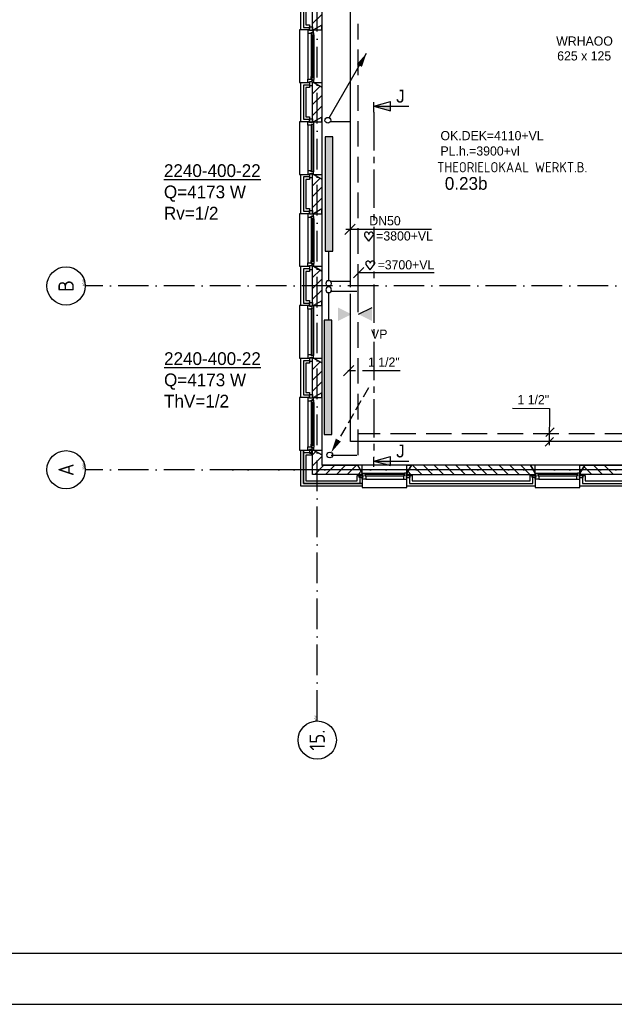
# Model space of a CAD drawing. Extents: x -866131 to -691536, y 173952 to 258052.
# Tile 7 of 160: x -839332 to -827682, y 173952 to 193236. Entities that reach past the tile are written whole.
import ezdxf
from ezdxf.enums import TextEntityAlignment as Align

# ---------------------------------------------------------------- set-up
doc = ezdxf.new("R2010")
doc.units = 0
doc.header["$LTSCALE"] = 100
for name, pattern in [('2322107', [2000, 1000, 1000]), ('2322108', [7, 5, -2]), ('CENTER2', [11.25, 7.5, -1.25, 1.25, -1.25]), ('CENTER4', [5, 3.125, -0.625, 0.625, -0.625]), ('DASHDOT', [9, 6, -1.5, 0, -1.5])]:
    doc.linetypes.add(name, pattern=pattern)
doc.layers.get('0').update_dxf_attribs({"linetype": 'CONTINUOUS'})
for name, color, linetype in [('00KAD025', 2, 'CONTINUOUS'), ('00KAD070', 5, 'CONTINUOUS'), ('AL$7----_STRAMIEN', 1, 'DASHDOT'), ('AL$8----_HULPLIJNEN', 2, 'CONTINUOUS'), ('AL21----_BUITENWAND', 4, 'CONTINUOUS'), ('AL21K---_ISOLATIE', 1, 'CONTINUOUS'), ('AL28----_KONSTRUKTIE', 3, 'CONTINUOUS'), ('AL31----_BUITENKOZ', 7, 'CONTINUOUS'), ('AL32----_BINNENKOZ', 7, 'CONTINUOUS'), ('ALL-----_REFLIJNEN', 8, 'CONTINUOUS'), ('ALN-----_BLOCKNAAM', 2, 'CONTINUOUS'), ('ALXAB---_PREFABBETON', 1, 'CONTINUOUS'), ('BOUW', 8, 'CONTINUOUS'), ('DOORSNEDE', 1, 'CONTINUOUS'), ('WI561---', 1, 'CONTINUOUS'), ('WL561---', 4, 'CONTINUOUS'), ('WL561---_AANVOER', 4, 'CONTINUOUS'), ('WL561---_RETOUR', 4, 'CONTINUOUS'), ('WL570---', 3, 'CONTINUOUS'), ('WL570---_RETOUR', 3, 'CONTINUOUS'), ('WL570---_TOEVOER', 3, 'CONTINUOUS')]:
    doc.layers.add(name, color=color, linetype=linetype)
doc.styles.add('BURO-018', font='BUROFONT.shx', dxfattribs={"height": 180})
doc.styles.add('BURO-025', font='BUROFONT.shx', dxfattribs={"height": 250})
doc.styles.add('BURO-050', font='BUROFONT.shx', dxfattribs={"height": 500})
doc.styles.get("Standard").update_dxf_attribs({"font": 'ISOCP'})

# ---------------------------------------------------------------- blocks, each defined once
blk = doc.blocks.new('1010')
at = {"layer": 'AL$7----_STRAMIEN', "color": 7, "linetype": 'CONTINUOUS'}
blk.add_circle((0, 750), 750, dxfattribs=at)
at = {"layer": 'ALN-----_BLOCKNAAM', "linetype": 'CONTINUOUS'}
blk.add_text('1010', height=100, dxfattribs=at).set_placement((0, 0))
blk = doc.blocks.new('1011')
at = {"layer": 'AL$7----_STRAMIEN', "color": 7, "linetype": 'CONTINUOUS'}
blk.add_circle((-750, 0), 750, dxfattribs=at)
at = {"layer": 'ALN-----_BLOCKNAAM', "linetype": 'CONTINUOUS'}
blk.add_text('1011', height=100, dxfattribs=at).set_placement((0, 0))
blk = doc.blocks.new('A$C762F268B')
at = {"layer": 'WL561---_RETOUR', "color": 1}
for centre in [(56, 178), (56, 56)]:
    blk.add_circle(centre, 56.2, dxfattribs=at)
blk = doc.blocks.new('A$C308E2E07')
at = {"layer": 'WL561---'}
blk.add_blockref('A$C762F268B', (0, 0), dxfattribs=at)
blk = doc.blocks.new('LDV1107')
at = {"color": 0, "linetype": 'CONTINUOUS'}
blk.add_line((0.25, 0.43), (6.75, 11.69), dxfattribs=at)
blk.add_lwpolyline([(6.75, 11.69, 0, 1, 0), (5.5, 9.53, 1, 1, 0)], format="xyseb", dxfattribs=at)
blk.add_circle((0, 0), 0.5, dxfattribs=at)
blk = doc.blocks.new('2322401')
at = {"color": 0, "linetype": 'CONTINUOUS'}
for p, q in [((-0.5, 0.5, 1), (-0.5, 0.5)), ((-0.5, 0.5, 1), (-0.5, -0.5, 1)), ((0.5, 0.5, 1), (-0.5, 0.5, 1)), ((0.5, 0.5), (-0.5, 0.5)), ((-0.5, 0.5), (-0.5, -0.5)), ((0.5, 0.5, 1), (0.5, 0.5)), ((0.5, -0.5, 1), (0.5, 0.5, 1)), ((0.5, -0.5), (0.5, 0.5)), ((-0.5, -0.5, 1), (-0.5, -0.5)), ((-0.5, -0.5, 1), (0.5, -0.5, 1)), ((-0.5, -0.5), (0.5, -0.5)), ((0.5, -0.5, 1), (0.5, -0.5))]:
    blk.add_line(p, q, dxfattribs=at)
blk = doc.blocks.new('CVRINFO2')
at = {"color": 0, "linetype": 'CONTINUOUS', "style": 'BURO-025'}
for tag, p in [('CV_TEXT125', (0, 0)), ('CV_TEXT225', (0, -4.17)), ('CV_TEXT325', (0, -8.33)), ('CV_TEXT425', (0, -12.5))]:
    blk.add_attdef(tag, p, '', height=2.5, dxfattribs=at)
blk = doc.blocks.new('CVHATCH1')
at = {"color": 0, "linetype": 'CONTINUOUS'}
blk.add_solid([(-0.5, -0.5), (0.5, -0.5), (-0.5, 0.5), (0.5, 0.5)], dxfattribs=at)
blk = doc.blocks.new('LDV3108')
at = {"color": 0, "linetype": 'CONTINUOUS'}
for p, q in [((6.75, 11.69), (5.81, 10.07)), ((5.44, 9.42), (4.5, 7.79)), ((4.13, 7.14), (3.19, 5.52)), ((2.81, 4.87), (1.88, 3.25)), ((1.5, 2.6), (0.56, 0.97))]:
    blk.add_line(p, q, dxfattribs=at)
blk.add_lwpolyline([(0.25, 0.43, 0, 1, 0), (1.5, 2.6, 1, 1, 0)], format="xyseb", dxfattribs=at)
blk.add_circle((0, 0), 0.5, dxfattribs=at)
blk = doc.blocks.new('HART')
at = {"color": 1}
for q in [(-28.1, 39.5), (51.4, 39.5)]:
    blk.add_line((11.6, -12.9), q, dxfattribs=at)
for centre, start, end in [((-10.5, 52.8), 0, 217.18669), ((33.8, 52.8), 322.81331, 180)]:
    blk.add_arc(centre, 22.1, start, end, dxfattribs=at)

msp = doc.modelspace()

# ---------------------------------------------------------------- hatches: boundary and pattern name
at = {"layer": 'WL570---'}
h = msp.add_hatch(color=1, dxfattribs=at)
h.paths.add_polyline_path([(-833096.769, 187335.035), (-832831.917, 187465.862), (-833096.769, 187465.862)])
h.paths.add_polyline_path([(-833096.769, 187465.862), (-832831.917, 187465.862), (-832831.917, 187468.405), (-833096.769, 187599.232)])
h = msp.add_hatch(color=1, dxfattribs=at)
h.paths.add_polyline_path([(-832427.123, 187335.035), (-832691.975, 187465.862), (-832427.123, 187465.862)])
h.paths.add_polyline_path([(-832427.123, 187465.862), (-832691.975, 187465.862), (-832691.975, 187468.405), (-832427.123, 187599.232)])

# ---------------------------------------------------------------- linework, layer by layer
at = {"color": 1, "linetype": 'CONTINUOUS'}
for p, q in [((-832762.014, 189229.797), (-832962.014, 189029.797)), ((-832588.594, 188381.366), (-832788.594, 188181.366)), ((-832786.861, 186460.707), (-832986.861, 186260.707))]:
    msp.add_line(p, q, dxfattribs=at)
at = {"layer": '00KAD025', "linetype": 'CONTINUOUS'}
msp.add_line((-866131.149, 173951.691), (-691536.071, 173951.691), dxfattribs=at)
at = {"layer": '00KAD070', "linetype": 'CONTINUOUS'}
msp.add_line((-865131.149, 174951.691), (-692536.071, 174951.691), dxfattribs=at)
at = {"layer": 'AL$7----_STRAMIEN', "color": 1}
msp.add_line((-813402.826, 184421.228), (-838048.569, 184421.228), dxfattribs=at)
at = {"layer": 'AL$7----_STRAMIEN'}
msp.add_line((-804702.826, 184421.228), (-835548.569, 184421.228), dxfattribs=at)
at = {"layer": 'AL$7----_STRAMIEN', "color": 1}
for points in [[(-833502.826, 179501.228), (-833502.826, 252610.366)], [(-765063.621, 188021.228), (-813402.826, 188021.228), (-838048.569, 188021.228)]]:
    msp.add_lwpolyline(points, dxfattribs=at)
at = {"layer": 'AL$8----_HULPLIJNEN', "color": 8}
for p, q in [((-833412.826, 193128.742), (-833572.826, 193036.366)), ((-833412.826, 193036.366), (-833412.826, 193128.742)), ((-833572.826, 193036.366), (-833412.826, 193036.366)), ((-833572.826, 192006.366), (-833412.826, 192006.366)), ((-833412.826, 191913.99), (-833572.826, 192006.366)), ((-833412.826, 192006.366), (-833412.826, 191913.99)), ((-833412.826, 191328.742), (-833572.826, 191236.366)), ((-833412.826, 191236.366), (-833412.826, 191328.742)), ((-833572.826, 191236.366), (-833412.826, 191236.366)), ((-833572.826, 190206.366), (-833412.826, 190206.366)), ((-833412.826, 190113.99), (-833572.826, 190206.366)), ((-833412.826, 190206.366), (-833412.826, 190113.99)), ((-833412.826, 189528.742), (-833572.826, 189436.366)), ((-833572.826, 189436.366), (-833412.826, 189436.366)), ((-833412.826, 189436.366), (-833412.826, 189528.742)), ((-833572.826, 188406.366), (-833412.826, 188406.366)), ((-833412.826, 188313.99), (-833572.826, 188406.366)), ((-833412.826, 188406.366), (-833412.826, 188313.99)), ((-833412.826, 187728.742), (-833572.826, 187636.366)), ((-833412.826, 187636.366), (-833412.826, 187728.742)), ((-833572.826, 187636.366), (-833412.826, 187636.366)), ((-833572.826, 186606.366), (-833412.826, 186606.366)), ((-833412.826, 186513.99), (-833572.826, 186606.366)), ((-833412.826, 186606.366), (-833412.826, 186513.99)), ((-833412.826, 185928.742), (-833572.826, 185836.366)), ((-833412.826, 185836.366), (-833412.826, 185928.742)), ((-833572.826, 185836.366), (-833412.826, 185836.366)), ((-833572.826, 184806.366), (-833412.826, 184806.366)), ((-833412.826, 184713.99), (-833572.826, 184806.366)), ((-833412.826, 184806.366), (-833412.826, 184713.99)), ((-832619.826, 184511.366), (-832712.202, 184511.366)), ((-832712.202, 184511.366), (-832619.826, 184351.366)), ((-832619.826, 184351.366), (-832619.826, 184511.366)), ((-831744.826, 184351.366), (-831744.826, 184511.366)), ((-831744.826, 184511.366), (-831652.45, 184511.366)), ((-831652.45, 184511.366), (-831744.826, 184351.366)), ((-829229.826, 184511.366), (-829322.202, 184511.366)), ((-829322.202, 184511.366), (-829229.826, 184351.366)), ((-829229.826, 184351.366), (-829229.826, 184511.366)), ((-828354.826, 184351.366), (-828354.826, 184511.366)), ((-828354.826, 184511.366), (-828262.45, 184511.366)), ((-828262.45, 184511.366), (-828354.826, 184351.366))]:
    msp.add_line(p, q, dxfattribs=at)
at = {"layer": 'AL21----_BUITENWAND', "color": 8}
for p, q in [((-833822.826, 193036.366), (-833822.826, 193806.366)), ((-833722.826, 193706.366), (-833722.826, 193136.366)), ((-833722.826, 193136.366), (-833653.826, 193136.366)), ((-833653.826, 193136.366), (-833653.826, 193036.366)), ((-833653.826, 193036.366), (-833822.826, 193036.366)), ((-833822.826, 191236.366), (-833822.826, 192006.366)), ((-833822.826, 192006.366), (-833653.826, 192006.366)), ((-833653.826, 191906.366), (-833722.826, 191906.366)), ((-833722.826, 191906.366), (-833722.826, 191336.366)), ((-833653.826, 192006.366), (-833653.826, 191906.366)), ((-833722.826, 191336.366), (-833653.826, 191336.366)), ((-833653.826, 191336.366), (-833653.826, 191236.366)), ((-833653.826, 191236.366), (-833822.826, 191236.366)), ((-833822.826, 189436.366), (-833822.826, 190206.366)), ((-833822.826, 190206.366), (-833653.826, 190206.366)), ((-833653.826, 190206.366), (-833653.826, 190106.366)), ((-833653.826, 190106.366), (-833722.826, 190106.366)), ((-833722.826, 190106.366), (-833722.826, 189536.366)), ((-833653.826, 189436.366), (-833822.826, 189436.366)), ((-833722.826, 189536.366), (-833653.826, 189536.366)), ((-833653.826, 189536.366), (-833653.826, 189436.366)), ((-833822.826, 187636.366), (-833822.826, 188406.366)), ((-833822.826, 188406.366), (-833653.826, 188406.366)), ((-833653.826, 188306.366), (-833722.826, 188306.366)), ((-833722.826, 188306.366), (-833722.826, 187736.366)), ((-833653.826, 188406.366), (-833653.826, 188306.366)), ((-833722.826, 187736.366), (-833653.826, 187736.366)), ((-833653.826, 187736.366), (-833653.826, 187636.366)), ((-833653.826, 187636.366), (-833822.826, 187636.366)), ((-833822.826, 185836.366), (-833822.826, 186606.366)), ((-833822.826, 186606.366), (-833653.826, 186606.366)), ((-833653.826, 186506.366), (-833722.826, 186506.366)), ((-833722.826, 186506.366), (-833722.826, 185936.366)), ((-833653.826, 186606.366), (-833653.826, 186506.366)), ((-833722.826, 185936.366), (-833653.826, 185936.366)), ((-833653.826, 185936.366), (-833653.826, 185836.366)), ((-833653.826, 185836.366), (-833822.826, 185836.366)), ((-833822.826, 184101.366), (-833822.826, 184806.366)), ((-833822.826, 184806.366), (-833612.826, 184806.366)), ((-833612.826, 184806.366), (-833612.826, 184706.366)), ((-833612.826, 184706.366), (-833722.826, 184706.366)), ((-833722.826, 184706.366), (-833722.826, 184201.366)), ((-833722.826, 184201.366), (-832719.826, 184201.366)), ((-832719.826, 184201.366), (-832719.826, 184311.366)), ((-832719.826, 184311.366), (-832619.826, 184311.366)), ((-832619.826, 184311.366), (-832619.826, 184101.366)), ((-831744.826, 184101.366), (-831744.826, 184311.366)), ((-831744.826, 184311.366), (-831644.826, 184311.366)), ((-831644.826, 184311.366), (-831644.826, 184201.366)), ((-831644.826, 184201.366), (-829329.826, 184201.366)), ((-829329.826, 184201.366), (-829329.826, 184311.366)), ((-829329.826, 184311.366), (-829229.826, 184311.366)), ((-829229.826, 184311.366), (-829229.826, 184101.366)), ((-828354.826, 184101.366), (-828354.826, 184311.366)), ((-828354.826, 184311.366), (-828254.826, 184311.366)), ((-828254.826, 184311.366), (-828254.826, 184201.366)), ((-828254.826, 184201.366), (-826002.826, 184201.366)), ((-832619.826, 184101.366), (-833822.826, 184101.366)), ((-829229.826, 184101.366), (-831744.826, 184101.366)), ((-825902.826, 184101.366), (-828354.826, 184101.366))]:
    msp.add_line(p, q, dxfattribs=at)
at = {"layer": 'AL21K---_ISOLATIE', "color": 8, "linetype": 'CONTINUOUS'}
for p, q in [((-833592.826, 193136.366), (-833592.826, 193706.366)), ((-833592.826, 191336.366), (-833592.826, 191906.366)), ((-833592.826, 189536.366), (-833592.826, 190106.366)), ((-833592.826, 187736.366), (-833592.826, 188306.366)), ((-833592.826, 185936.366), (-833592.826, 186506.366))]:
    msp.add_line(p, q, dxfattribs=at)
at = {"layer": 'AL28----_KONSTRUKTIE', "color": 8}
for p, q in [((-833592.826, 193036.366), (-833592.826, 193806.366)), ((-833412.826, 193713.99), (-833412.826, 193128.742)), ((-833412.826, 193128.742), (-833572.826, 193036.366)), ((-833572.826, 193036.366), (-833592.826, 193036.366)), ((-833592.826, 192006.366), (-833572.826, 192006.366)), ((-833592.826, 191236.366), (-833592.826, 192006.366)), ((-833572.826, 192006.366), (-833412.826, 191913.99)), ((-833412.826, 191913.99), (-833412.826, 191328.742)), ((-833412.826, 191328.742), (-833572.826, 191236.366)), ((-833572.826, 191236.366), (-833592.826, 191236.366)), ((-833592.826, 190206.366), (-833572.826, 190206.366)), ((-833592.826, 189436.366), (-833592.826, 190206.366)), ((-833572.826, 190206.366), (-833412.826, 190113.99)), ((-833412.826, 190113.99), (-833412.826, 189528.742)), ((-833572.826, 189436.366), (-833592.826, 189436.366)), ((-833412.826, 189528.742), (-833572.826, 189436.366)), ((-833592.826, 188406.366), (-833572.826, 188406.366)), ((-833592.826, 187636.366), (-833592.826, 188406.366)), ((-833572.826, 188406.366), (-833412.826, 188313.99)), ((-833412.826, 188313.99), (-833412.826, 187728.742)), ((-833412.826, 187728.742), (-833572.826, 187636.366)), ((-833572.826, 187636.366), (-833592.826, 187636.366)), ((-833592.826, 186606.366), (-833572.826, 186606.366)), ((-833592.826, 185836.366), (-833592.826, 186606.366)), ((-833572.826, 186606.366), (-833412.826, 186513.99)), ((-833412.826, 186513.99), (-833412.826, 185928.742)), ((-833412.826, 185928.742), (-833572.826, 185836.366)), ((-833572.826, 185836.366), (-833592.826, 185836.366)), ((-831652.45, 184511.366), (-831744.826, 184351.366)), ((-829322.202, 184511.366), (-831652.45, 184511.366)), ((-829229.826, 184351.366), (-829322.202, 184511.366)), ((-831744.826, 184351.366), (-831744.826, 184331.366)), ((-831744.826, 184331.366), (-829229.826, 184331.366)), ((-829229.826, 184331.366), (-829229.826, 184351.366))]:
    msp.add_line(p, q, dxfattribs=at)
at = {"layer": 'AL28----_KONSTRUKTIE', "color": 8, "linetype": 'CONTINUOUS'}
for p, q in [((-833592.826, 184806.366), (-833572.826, 184806.366)), ((-833592.826, 184331.366), (-833592.826, 184806.366)), ((-833572.826, 184806.366), (-833412.826, 184713.99)), ((-833412.826, 184713.99), (-833412.826, 184511.366)), ((-833412.826, 184511.366), (-832712.202, 184511.366)), ((-832712.202, 184511.366), (-832619.826, 184351.366)), ((-828354.826, 184351.366), (-828262.45, 184511.366)), ((-828262.45, 184511.366), (-826062.826, 184511.366)), ((-832619.826, 184331.366), (-833592.826, 184331.366)), ((-832619.826, 184351.366), (-832619.826, 184331.366)), ((-828354.826, 184331.366), (-828354.826, 184351.366)), ((-826062.826, 184331.366), (-828354.826, 184331.366))]:
    msp.add_line(p, q, dxfattribs=at)
at = {"layer": 'AL31----_BUITENKOZ', "color": 8}
for p, q in [((-833653.826, 193026.366), (-833653.826, 193097.366)), ((-833653.826, 193097.366), (-833597.826, 193097.366)), ((-833597.826, 193097.366), (-833597.826, 193026.366)), ((-833412.826, 193128.742), (-833412.826, 191913.99)), ((-833822.826, 193036.366), (-833852.826, 193036.366)), ((-833852.826, 193036.366), (-833852.826, 192006.366)), ((-833686.826, 192969.366), (-833686.826, 192073.366)), ((-833597.826, 193026.366), (-833653.826, 193026.366)), ((-833608.826, 192974.683), (-833623.826, 192974.683)), ((-833623.826, 192974.683), (-833623.826, 192969.366)), ((-833623.826, 192969.366), (-833623.826, 192922.242)), ((-833623.826, 192922.242), (-833623.826, 192120.491)), ((-833623.826, 192922.242), (-833610.826, 192920.183)), ((-833610.826, 192920.183), (-833610.826, 192937.183)), ((-833610.826, 192937.183), (-833569.826, 192937.183)), ((-833608.826, 192966.683), (-833608.826, 192974.683)), ((-833603.826, 192966.683), (-833608.826, 192966.683)), ((-833574.068, 192989.183), (-833603.826, 192989.183)), ((-833603.826, 192989.183), (-833603.826, 192966.683)), ((-833572.123, 192937.183), (-833585.655, 192937.183)), ((-833585.655, 192937.183), (-833585.655, 192920.183)), ((-833585.655, 192920.183), (-833572.123, 192920.183)), ((-833574.068, 192982.117), (-833574.068, 192989.183)), ((-833569.826, 192979.668), (-833574.068, 192982.117)), ((-833572.123, 192920.183), (-833572.123, 192937.183)), ((-833569.826, 192937.183), (-833569.826, 192979.668)), ((-833569.826, 192937.183), (-833569.826, 192105.55)), ((-833623.826, 192120.491), (-833610.826, 192122.55)), ((-833623.826, 192073.366), (-833623.826, 192120.491)), ((-833610.826, 192122.55), (-833610.826, 192105.55)), ((-833610.826, 192105.55), (-833569.826, 192105.55)), ((-833603.826, 192076.05), (-833608.826, 192076.05)), ((-833608.826, 192076.05), (-833608.826, 192068.05)), ((-833603.826, 192053.55), (-833603.826, 192076.05)), ((-833585.655, 192105.55), (-833585.655, 192122.55)), ((-833585.655, 192122.55), (-833572.123, 192122.55)), ((-833572.123, 192105.55), (-833585.655, 192105.55)), ((-833572.123, 192122.55), (-833572.123, 192105.55)), ((-833569.826, 192105.55), (-833569.826, 192063.064)), ((-833852.826, 192006.366), (-833822.826, 192006.366)), ((-833597.826, 192016.366), (-833653.826, 192016.366)), ((-833653.826, 192016.366), (-833653.826, 191945.366)), ((-833653.826, 191945.366), (-833597.826, 191945.366)), ((-833623.826, 192068.05), (-833623.826, 192073.366)), ((-833608.826, 192068.05), (-833623.826, 192068.05)), ((-833574.068, 192053.55), (-833603.826, 192053.55)), ((-833597.826, 191945.366), (-833597.826, 192016.366)), ((-833569.826, 192063.064), (-833574.068, 192060.615)), ((-833574.068, 192060.615), (-833574.068, 192053.55)), ((-833412.826, 191328.742), (-833412.826, 190113.99)), ((-833822.826, 191236.366), (-833852.826, 191236.366)), ((-833852.826, 191236.366), (-833852.826, 190206.366)), ((-833686.826, 191169.366), (-833686.826, 190273.366)), ((-833653.826, 191226.366), (-833653.826, 191297.366)), ((-833653.826, 191297.366), (-833597.826, 191297.366)), ((-833597.826, 191226.366), (-833653.826, 191226.366)), ((-833597.826, 191297.366), (-833597.826, 191226.366)), ((-833572.826, 191186.366), (-833572.826, 190256.366)), ((-833852.826, 190206.366), (-833822.826, 190206.366)), ((-833597.826, 190216.366), (-833653.826, 190216.366)), ((-833653.826, 190216.366), (-833653.826, 190145.366)), ((-833597.826, 190145.366), (-833597.826, 190216.366)), ((-833653.826, 190145.366), (-833597.826, 190145.366)), ((-833822.826, 189436.366), (-833852.826, 189436.366)), ((-833852.826, 189436.366), (-833852.826, 188406.366)), ((-833653.826, 189426.366), (-833653.826, 189497.366)), ((-833653.826, 189497.366), (-833597.826, 189497.366)), ((-833597.826, 189426.366), (-833653.826, 189426.366)), ((-833574.068, 189389.183), (-833603.826, 189389.183)), ((-833603.826, 189389.183), (-833603.826, 189366.683)), ((-833597.826, 189497.366), (-833597.826, 189426.366)), ((-833574.068, 189382.117), (-833574.068, 189389.183)), ((-833569.826, 189379.668), (-833574.068, 189382.117)), ((-833569.826, 189337.183), (-833569.826, 189379.668)), ((-833412.826, 189528.742), (-833412.826, 188313.99)), ((-833686.826, 189369.366), (-833686.826, 188473.366)), ((-833608.826, 189374.683), (-833623.826, 189374.683)), ((-833623.826, 189374.683), (-833623.826, 189369.366)), ((-833623.826, 189369.366), (-833623.826, 189322.242)), ((-833623.826, 189322.242), (-833623.826, 188520.491)), ((-833623.826, 189322.242), (-833610.826, 189320.183)), ((-833610.826, 189320.183), (-833610.826, 189337.183)), ((-833610.826, 189337.183), (-833569.826, 189337.183)), ((-833608.826, 189366.683), (-833608.826, 189374.683)), ((-833603.826, 189366.683), (-833608.826, 189366.683)), ((-833572.123, 189337.183), (-833585.655, 189337.183)), ((-833585.655, 189337.183), (-833585.655, 189320.183)), ((-833585.655, 189320.183), (-833572.123, 189320.183)), ((-833572.123, 189320.183), (-833572.123, 189337.183)), ((-833569.826, 189337.183), (-833569.826, 188505.55)), ((-833597.826, 188416.366), (-833653.826, 188416.366)), ((-833653.826, 188416.366), (-833653.826, 188345.366)), ((-833623.826, 188520.491), (-833610.826, 188522.55)), ((-833623.826, 188473.366), (-833623.826, 188520.491)), ((-833623.826, 188468.05), (-833623.826, 188473.366)), ((-833608.826, 188468.05), (-833623.826, 188468.05)), ((-833610.826, 188522.55), (-833610.826, 188505.55)), ((-833610.826, 188505.55), (-833569.826, 188505.55)), ((-833603.826, 188476.05), (-833608.826, 188476.05)), ((-833608.826, 188476.05), (-833608.826, 188468.05)), ((-833603.826, 188453.55), (-833603.826, 188476.05)), ((-833574.068, 188453.55), (-833603.826, 188453.55)), ((-833597.826, 188345.366), (-833597.826, 188416.366)), ((-833585.655, 188505.55), (-833585.655, 188522.55)), ((-833585.655, 188522.55), (-833572.123, 188522.55)), ((-833572.123, 188505.55), (-833585.655, 188505.55)), ((-833569.826, 188463.064), (-833574.068, 188460.615)), ((-833574.068, 188460.615), (-833574.068, 188453.55)), ((-833572.123, 188522.55), (-833572.123, 188505.55)), ((-833569.826, 188505.55), (-833569.826, 188463.064)), ((-833852.826, 188406.366), (-833822.826, 188406.366)), ((-833653.826, 188345.366), (-833597.826, 188345.366)), ((-833653.826, 187626.366), (-833653.826, 187697.366)), ((-833653.826, 187697.366), (-833597.826, 187697.366)), ((-833597.826, 187697.366), (-833597.826, 187626.366)), ((-833412.826, 187728.742), (-833412.826, 186513.99)), ((-833822.826, 187636.366), (-833852.826, 187636.366)), ((-833852.826, 187636.366), (-833852.826, 186606.366)), ((-833686.826, 187569.366), (-833686.826, 186673.366)), ((-833597.826, 187626.366), (-833653.826, 187626.366)), ((-833572.826, 187586.366), (-833572.826, 186656.366)), ((-833852.826, 186606.366), (-833822.826, 186606.366)), ((-833597.826, 186616.366), (-833653.826, 186616.366)), ((-833653.826, 186616.366), (-833653.826, 186545.366)), ((-833653.826, 186545.366), (-833597.826, 186545.366)), ((-833597.826, 186545.366), (-833597.826, 186616.366)), ((-833412.826, 185928.742), (-833412.826, 184713.99)), ((-833822.826, 185836.366), (-833852.826, 185836.366)), ((-833852.826, 185836.366), (-833852.826, 184806.366)), ((-833686.826, 185769.366), (-833686.826, 184873.366)), ((-833653.826, 185826.366), (-833653.826, 185897.366)), ((-833653.826, 185897.366), (-833597.826, 185897.366)), ((-833597.826, 185826.366), (-833653.826, 185826.366)), ((-833608.826, 185774.683), (-833623.826, 185774.683)), ((-833623.826, 185774.683), (-833623.826, 185769.366)), ((-833623.826, 185769.366), (-833623.826, 185722.242)), ((-833623.826, 185722.242), (-833623.826, 184920.491)), ((-833623.826, 185722.242), (-833610.826, 185720.183)), ((-833610.826, 185720.183), (-833610.826, 185737.183)), ((-833610.826, 185737.183), (-833569.826, 185737.183)), ((-833608.826, 185766.683), (-833608.826, 185774.683)), ((-833603.826, 185766.683), (-833608.826, 185766.683)), ((-833574.068, 185789.183), (-833603.826, 185789.183)), ((-833603.826, 185789.183), (-833603.826, 185766.683)), ((-833597.826, 185897.366), (-833597.826, 185826.366)), ((-833572.123, 185737.183), (-833585.655, 185737.183)), ((-833585.655, 185737.183), (-833585.655, 185720.183)), ((-833585.655, 185720.183), (-833572.123, 185720.183)), ((-833574.068, 185782.117), (-833574.068, 185789.183)), ((-833569.826, 185779.668), (-833574.068, 185782.117)), ((-833572.123, 185720.183), (-833572.123, 185737.183)), ((-833569.826, 185737.183), (-833569.826, 185779.668)), ((-833569.826, 185737.183), (-833569.826, 184905.55)), ((-833852.826, 184806.366), (-833822.826, 184806.366)), ((-833597.826, 184816.366), (-833653.826, 184816.366)), ((-833653.826, 184816.366), (-833653.826, 184745.366)), ((-833623.826, 184920.491), (-833610.826, 184922.55)), ((-833623.826, 184873.366), (-833623.826, 184920.491)), ((-833623.826, 184868.05), (-833623.826, 184873.366)), ((-833608.826, 184868.05), (-833623.826, 184868.05)), ((-833610.826, 184922.55), (-833610.826, 184905.55)), ((-833610.826, 184905.55), (-833569.826, 184905.55)), ((-833603.826, 184876.05), (-833608.826, 184876.05)), ((-833608.826, 184876.05), (-833608.826, 184868.05)), ((-833603.826, 184853.55), (-833603.826, 184876.05)), ((-833574.068, 184853.55), (-833603.826, 184853.55)), ((-833597.826, 184745.366), (-833597.826, 184816.366)), ((-833585.655, 184905.55), (-833585.655, 184922.55)), ((-833585.655, 184922.55), (-833572.123, 184922.55)), ((-833572.123, 184905.55), (-833585.655, 184905.55)), ((-833569.826, 184863.064), (-833574.068, 184860.615)), ((-833574.068, 184860.615), (-833574.068, 184853.55)), ((-833572.123, 184922.55), (-833572.123, 184905.55)), ((-833569.826, 184905.55), (-833569.826, 184863.064)), ((-833653.826, 184745.366), (-833597.826, 184745.366)), ((-831652.45, 184511.366), (-832712.202, 184511.366)), ((-832712.202, 184511.366), (-832619.826, 184351.366)), ((-831744.826, 184351.366), (-831652.45, 184511.366)), ((-828262.45, 184511.366), (-829322.202, 184511.366)), ((-829322.202, 184511.366), (-829229.826, 184351.366)), ((-828354.826, 184351.366), (-828262.45, 184511.366)), ((-832680.826, 184270.366), (-832680.826, 184326.366)), ((-832680.826, 184326.366), (-832609.826, 184326.366)), ((-832609.826, 184270.366), (-832680.826, 184270.366)), ((-832619.826, 184351.366), (-832619.826, 184071.366)), ((-832609.826, 184326.366), (-832609.826, 184270.366)), ((-832569.826, 184351.366), (-831794.826, 184351.366)), ((-832552.826, 184237.366), (-831811.826, 184237.366)), ((-831754.826, 184326.366), (-831754.826, 184270.366)), ((-831683.826, 184326.366), (-831754.826, 184326.366)), ((-831754.826, 184270.366), (-831683.826, 184270.366)), ((-831744.826, 184071.366), (-831744.826, 184351.366)), ((-831683.826, 184270.366), (-831683.826, 184326.366)), ((-829290.826, 184270.366), (-829290.826, 184326.366)), ((-829290.826, 184326.366), (-829219.826, 184326.366)), ((-829219.826, 184270.366), (-829290.826, 184270.366)), ((-829229.826, 184351.366), (-829229.826, 184071.366)), ((-829219.826, 184326.366), (-829219.826, 184270.366)), ((-829179.826, 184351.366), (-828404.826, 184351.366)), ((-829162.826, 184237.366), (-828421.826, 184237.366)), ((-828364.826, 184326.366), (-828364.826, 184270.366)), ((-828293.826, 184326.366), (-828364.826, 184326.366)), ((-828364.826, 184270.366), (-828293.826, 184270.366)), ((-828354.826, 184071.366), (-828354.826, 184351.366)), ((-828293.826, 184270.366), (-828293.826, 184326.366)), ((-832619.826, 184071.366), (-831744.826, 184071.366)), ((-829229.826, 184071.366), (-828354.826, 184071.366))]:
    msp.add_line(p, q, dxfattribs=at)
at = {"layer": 'AL31----_BUITENKOZ', "color": 8, "linetype": 'CONTINUOUS'}
for p, q in [((-833587.826, 192935.183), (-833608.826, 192935.183)), ((-833608.826, 192935.183), (-833608.826, 192107.55)), ((-833587.826, 192107.55), (-833587.826, 192935.183)), ((-833608.826, 192107.55), (-833587.826, 192107.55)), ((-833686.826, 191169.366), (-833686.826, 191236.366)), ((-833686.826, 191236.366), (-833653.826, 191236.366)), ((-833623.826, 191169.366), (-833686.826, 191169.366)), ((-833686.826, 191169.366), (-833686.826, 191169.366)), ((-833686.826, 191169.366), (-833686.826, 191169.366)), ((-833686.826, 191169.366), (-833686.826, 191169.366)), ((-833686.826, 191169.366), (-833686.826, 191169.366)), ((-833653.826, 191236.366), (-833653.826, 191226.366)), ((-833653.826, 191226.366), (-833597.826, 191226.366)), ((-833572.826, 191186.366), (-833623.826, 191186.366)), ((-833623.826, 191186.366), (-833623.826, 191169.366)), ((-833598.826, 191181.366), (-833619.826, 191181.366)), ((-833619.826, 191181.366), (-833619.826, 190261.366)), ((-833598.826, 190261.366), (-833598.826, 191181.366)), ((-833597.826, 191226.366), (-833597.826, 191236.366)), ((-833597.826, 191236.366), (-833597.826, 191236.366)), ((-833597.826, 191236.366), (-833572.826, 191236.366)), ((-833572.826, 191236.366), (-833572.826, 191186.366)), ((-833572.826, 191186.366), (-833572.826, 191186.366)), ((-833623.826, 190273.366), (-833686.826, 190273.366)), ((-833686.826, 190273.366), (-833686.826, 190273.366)), ((-833686.826, 190273.366), (-833686.826, 190273.366)), ((-833686.826, 190273.366), (-833686.826, 190273.366)), ((-833686.826, 190273.366), (-833686.826, 190273.366)), ((-833686.826, 190273.366), (-833686.826, 190206.366)), ((-833686.826, 190206.366), (-833653.826, 190206.366)), ((-833653.826, 190206.366), (-833653.826, 190216.366)), ((-833653.826, 190216.366), (-833597.826, 190216.366)), ((-833623.826, 190256.366), (-833623.826, 190273.366)), ((-833572.826, 190256.366), (-833623.826, 190256.366)), ((-833619.826, 190261.366), (-833598.826, 190261.366)), ((-833597.826, 190216.366), (-833597.826, 190206.366)), ((-833597.826, 190206.366), (-833597.826, 190206.366)), ((-833597.826, 190206.366), (-833572.826, 190206.366)), ((-833572.826, 190256.366), (-833572.826, 190256.366)), ((-833572.826, 190206.366), (-833572.826, 190256.366)), ((-833587.826, 189335.183), (-833608.826, 189335.183)), ((-833608.826, 189335.183), (-833608.826, 188507.55)), ((-833587.826, 188507.55), (-833587.826, 189335.183)), ((-833608.826, 188507.55), (-833587.826, 188507.55)), ((-833686.826, 187569.366), (-833686.826, 187636.366)), ((-833686.826, 187636.366), (-833653.826, 187636.366)), ((-833623.826, 187569.366), (-833686.826, 187569.366)), ((-833686.826, 187569.366), (-833686.826, 187569.366)), ((-833686.826, 187569.366), (-833686.826, 187569.366)), ((-833686.826, 187569.366), (-833686.826, 187569.366)), ((-833686.826, 187569.366), (-833686.826, 187569.366)), ((-833653.826, 187636.366), (-833653.826, 187626.366)), ((-833653.826, 187626.366), (-833597.826, 187626.366)), ((-833572.826, 187586.366), (-833623.826, 187586.366)), ((-833623.826, 187586.366), (-833623.826, 187569.366)), ((-833598.826, 187581.366), (-833619.826, 187581.366)), ((-833619.826, 187581.366), (-833619.826, 186661.366)), ((-833598.826, 186661.366), (-833598.826, 187581.366)), ((-833597.826, 187626.366), (-833597.826, 187636.366)), ((-833597.826, 187636.366), (-833597.826, 187636.366)), ((-833597.826, 187636.366), (-833572.826, 187636.366)), ((-833572.826, 187636.366), (-833572.826, 187586.366)), ((-833572.826, 187586.366), (-833572.826, 187586.366)), ((-833623.826, 186673.366), (-833686.826, 186673.366)), ((-833686.826, 186673.366), (-833686.826, 186673.366)), ((-833686.826, 186673.366), (-833686.826, 186673.366)), ((-833686.826, 186673.366), (-833686.826, 186673.366)), ((-833686.826, 186673.366), (-833686.826, 186673.366)), ((-833686.826, 186673.366), (-833686.826, 186606.366)), ((-833686.826, 186606.366), (-833653.826, 186606.366)), ((-833653.826, 186606.366), (-833653.826, 186616.366)), ((-833653.826, 186616.366), (-833597.826, 186616.366)), ((-833623.826, 186656.366), (-833623.826, 186673.366)), ((-833572.826, 186656.366), (-833623.826, 186656.366)), ((-833619.826, 186661.366), (-833598.826, 186661.366)), ((-833597.826, 186616.366), (-833597.826, 186606.366)), ((-833597.826, 186606.366), (-833597.826, 186606.366)), ((-833597.826, 186606.366), (-833572.826, 186606.366)), ((-833572.826, 186656.366), (-833572.826, 186656.366)), ((-833572.826, 186606.366), (-833572.826, 186656.366)), ((-833587.826, 185735.183), (-833608.826, 185735.183)), ((-833608.826, 185735.183), (-833608.826, 184907.55)), ((-833587.826, 184907.55), (-833587.826, 185735.183)), ((-833608.826, 184907.55), (-833587.826, 184907.55)), ((-832619.826, 184326.366), (-832619.826, 184351.366)), ((-832619.826, 184351.366), (-832569.826, 184351.366)), ((-832609.826, 184326.366), (-832619.826, 184326.366)), ((-832619.826, 184326.366), (-832619.826, 184326.366)), ((-832619.826, 184237.366), (-832619.826, 184270.366)), ((-832619.826, 184270.366), (-832609.826, 184270.366)), ((-832552.826, 184237.366), (-832619.826, 184237.366)), ((-832609.826, 184270.366), (-832609.826, 184326.366)), ((-832569.826, 184351.366), (-832569.826, 184351.366)), ((-832569.826, 184351.366), (-832569.826, 184300.366)), ((-832569.826, 184300.366), (-832552.826, 184300.366)), ((-832564.826, 184325.366), (-832564.826, 184304.366)), ((-831799.826, 184325.366), (-832564.826, 184325.366)), ((-832564.826, 184304.366), (-831799.826, 184304.366)), ((-832552.826, 184300.366), (-832552.826, 184237.366)), ((-832552.826, 184237.366), (-832552.826, 184237.366)), ((-832552.826, 184237.366), (-832552.826, 184237.366)), ((-832552.826, 184237.366), (-832552.826, 184237.366)), ((-832552.826, 184237.366), (-832552.826, 184237.366)), ((-831794.826, 184300.366), (-831811.826, 184300.366)), ((-831811.826, 184300.366), (-831811.826, 184237.366)), ((-831811.826, 184237.366), (-831811.826, 184237.366)), ((-831811.826, 184237.366), (-831811.826, 184237.366)), ((-831811.826, 184237.366), (-831811.826, 184237.366)), ((-831811.826, 184237.366), (-831811.826, 184237.366)), ((-831811.826, 184237.366), (-831744.826, 184237.366)), ((-831799.826, 184304.366), (-831799.826, 184325.366)), ((-831794.826, 184351.366), (-831794.826, 184351.366)), ((-831794.826, 184351.366), (-831794.826, 184300.366)), ((-831744.826, 184351.366), (-831794.826, 184351.366)), ((-831754.826, 184270.366), (-831754.826, 184326.366)), ((-831754.826, 184326.366), (-831744.826, 184326.366)), ((-831744.826, 184270.366), (-831754.826, 184270.366)), ((-831744.826, 184326.366), (-831744.826, 184351.366)), ((-831744.826, 184326.366), (-831744.826, 184326.366)), ((-831744.826, 184237.366), (-831744.826, 184270.366)), ((-829229.826, 184326.366), (-829229.826, 184351.366)), ((-829229.826, 184351.366), (-829179.826, 184351.366)), ((-829219.826, 184326.366), (-829229.826, 184326.366)), ((-829229.826, 184326.366), (-829229.826, 184326.366)), ((-829229.826, 184237.366), (-829229.826, 184270.366)), ((-829229.826, 184270.366), (-829219.826, 184270.366)), ((-829162.826, 184237.366), (-829229.826, 184237.366)), ((-829219.826, 184270.366), (-829219.826, 184326.366)), ((-829179.826, 184351.366), (-829179.826, 184351.366)), ((-829179.826, 184351.366), (-829179.826, 184300.366)), ((-829179.826, 184300.366), (-829162.826, 184300.366)), ((-829174.826, 184325.366), (-829174.826, 184304.366)), ((-828409.826, 184325.366), (-829174.826, 184325.366)), ((-829174.826, 184304.366), (-828409.826, 184304.366)), ((-829162.826, 184300.366), (-829162.826, 184237.366)), ((-829162.826, 184237.366), (-829162.826, 184237.366)), ((-829162.826, 184237.366), (-829162.826, 184237.366)), ((-829162.826, 184237.366), (-829162.826, 184237.366)), ((-829162.826, 184237.366), (-829162.826, 184237.366)), ((-828404.826, 184300.366), (-828421.826, 184300.366)), ((-828421.826, 184300.366), (-828421.826, 184237.366)), ((-828421.826, 184237.366), (-828421.826, 184237.366)), ((-828421.826, 184237.366), (-828421.826, 184237.366)), ((-828421.826, 184237.366), (-828421.826, 184237.366)), ((-828421.826, 184237.366), (-828421.826, 184237.366)), ((-828421.826, 184237.366), (-828354.826, 184237.366)), ((-828409.826, 184304.366), (-828409.826, 184325.366)), ((-828404.826, 184351.366), (-828404.826, 184351.366)), ((-828404.826, 184351.366), (-828404.826, 184300.366)), ((-828354.826, 184351.366), (-828404.826, 184351.366)), ((-828364.826, 184270.366), (-828364.826, 184326.366)), ((-828364.826, 184326.366), (-828354.826, 184326.366)), ((-828354.826, 184270.366), (-828364.826, 184270.366)), ((-828354.826, 184326.366), (-828354.826, 184351.366)), ((-828354.826, 184326.366), (-828354.826, 184326.366)), ((-828354.826, 184237.366), (-828354.826, 184270.366))]:
    msp.add_line(p, q, dxfattribs=at)
at = {"layer": 'AL32----_BINNENKOZ', "color": 8}
for p, q in [((-833653.826, 193036.366), (-833686.826, 193036.366)), ((-833686.826, 193036.366), (-833686.826, 192969.366)), ((-833686.826, 192969.366), (-833623.826, 192969.366)), ((-833653.826, 193026.366), (-833653.826, 193036.366)), ((-833597.826, 193026.366), (-833653.826, 193026.366)), ((-833623.826, 192969.366), (-833623.826, 192986.366)), ((-833623.826, 192986.366), (-833608.826, 192986.366)), ((-833608.826, 192986.366), (-833608.826, 192992.366)), ((-833608.826, 192992.366), (-833572.826, 192992.366)), ((-833572.826, 193036.366), (-833597.826, 193036.366)), ((-833597.826, 193036.366), (-833597.826, 193026.366)), ((-833572.826, 192992.366), (-833572.826, 193036.366)), ((-833686.826, 192006.366), (-833686.826, 192073.366)), ((-833686.826, 192073.366), (-833623.826, 192073.366)), ((-833653.826, 192006.366), (-833686.826, 192006.366)), ((-833597.826, 192016.366), (-833653.826, 192016.366)), ((-833653.826, 192016.366), (-833653.826, 192006.366)), ((-833623.826, 192073.366), (-833623.826, 192056.366)), ((-833623.826, 192056.366), (-833608.826, 192056.366)), ((-833608.826, 192056.366), (-833608.826, 192050.366)), ((-833608.826, 192050.366), (-833572.826, 192050.366)), ((-833597.826, 192006.366), (-833597.826, 192016.366)), ((-833572.826, 192006.366), (-833597.826, 192006.366)), ((-833572.826, 192050.366), (-833572.826, 192006.366)), ((-833653.826, 189436.366), (-833686.826, 189436.366)), ((-833686.826, 189436.366), (-833686.826, 189369.366)), ((-833653.826, 189426.366), (-833653.826, 189436.366)), ((-833597.826, 189426.366), (-833653.826, 189426.366)), ((-833623.826, 189369.366), (-833623.826, 189386.366)), ((-833623.826, 189386.366), (-833608.826, 189386.366)), ((-833608.826, 189386.366), (-833608.826, 189392.366)), ((-833608.826, 189392.366), (-833572.826, 189392.366)), ((-833572.826, 189436.366), (-833597.826, 189436.366)), ((-833597.826, 189436.366), (-833597.826, 189426.366)), ((-833572.826, 189392.366), (-833572.826, 189436.366)), ((-833686.826, 189369.366), (-833623.826, 189369.366)), ((-833686.826, 188406.366), (-833686.826, 188473.366)), ((-833686.826, 188473.366), (-833623.826, 188473.366)), ((-833597.826, 188416.366), (-833653.826, 188416.366)), ((-833653.826, 188416.366), (-833653.826, 188406.366)), ((-833623.826, 188473.366), (-833623.826, 188456.366)), ((-833623.826, 188456.366), (-833608.826, 188456.366)), ((-833608.826, 188456.366), (-833608.826, 188450.366)), ((-833608.826, 188450.366), (-833572.826, 188450.366)), ((-833597.826, 188406.366), (-833597.826, 188416.366)), ((-833572.826, 188450.366), (-833572.826, 188406.366)), ((-833653.826, 188406.366), (-833686.826, 188406.366)), ((-833572.826, 188406.366), (-833597.826, 188406.366)), ((-833653.826, 185836.366), (-833686.826, 185836.366)), ((-833686.826, 185836.366), (-833686.826, 185769.366)), ((-833686.826, 185769.366), (-833623.826, 185769.366)), ((-833653.826, 185826.366), (-833653.826, 185836.366)), ((-833597.826, 185826.366), (-833653.826, 185826.366)), ((-833623.826, 185769.366), (-833623.826, 185786.366)), ((-833623.826, 185786.366), (-833608.826, 185786.366)), ((-833608.826, 185786.366), (-833608.826, 185792.366)), ((-833608.826, 185792.366), (-833572.826, 185792.366)), ((-833572.826, 185836.366), (-833597.826, 185836.366)), ((-833597.826, 185836.366), (-833597.826, 185826.366)), ((-833572.826, 185792.366), (-833572.826, 185836.366)), ((-833686.826, 184806.366), (-833686.826, 184873.366)), ((-833686.826, 184873.366), (-833623.826, 184873.366)), ((-833653.826, 184806.366), (-833686.826, 184806.366)), ((-833597.826, 184816.366), (-833653.826, 184816.366)), ((-833653.826, 184816.366), (-833653.826, 184806.366)), ((-833623.826, 184873.366), (-833623.826, 184856.366)), ((-833623.826, 184856.366), (-833608.826, 184856.366)), ((-833608.826, 184856.366), (-833608.826, 184850.366)), ((-833608.826, 184850.366), (-833572.826, 184850.366)), ((-833597.826, 184806.366), (-833597.826, 184816.366)), ((-833572.826, 184806.366), (-833597.826, 184806.366)), ((-833572.826, 184850.366), (-833572.826, 184806.366)), ((-826052.826, 184511.366), (-833412.826, 184511.366))]:
    msp.add_line(p, q, dxfattribs=at)
at = {"layer": 'ALL-----_REFLIJNEN', "color": 8, "linetype": 'CONTINUOUS'}
for p, q in [((-833772.826, 193756.366), (-833772.826, 193086.366)), ((-833772.826, 193086.366), (-833653.826, 193086.366)), ((-833653.826, 191956.366), (-833772.826, 191956.366)), ((-833772.826, 191956.366), (-833772.826, 191286.366)), ((-833772.826, 191286.366), (-833653.826, 191286.366)), ((-833653.826, 190156.366), (-833772.826, 190156.366)), ((-833772.826, 190156.366), (-833772.826, 189486.366)), ((-833772.826, 189486.366), (-833653.826, 189486.366)), ((-833653.826, 188356.366), (-833772.826, 188356.366)), ((-833772.826, 188356.366), (-833772.826, 187686.366)), ((-833772.826, 187686.366), (-833653.826, 187686.366)), ((-833653.826, 186556.366), (-833772.826, 186556.366)), ((-833772.826, 186556.366), (-833772.826, 185886.366)), ((-833772.826, 185886.366), (-833653.826, 185886.366)), ((-833772.826, 184151.366), (-833772.826, 184806.366)), ((-833772.826, 184806.366), (-833772.826, 184151.366)), ((-833772.826, 184151.366), (-833772.826, 184756.366)), ((-833772.826, 184756.366), (-833612.826, 184756.366)), ((-832669.826, 184311.366), (-832669.826, 184151.366)), ((-831694.826, 184311.366), (-831694.826, 184151.366)), ((-829279.826, 184151.366), (-829279.826, 184311.366)), ((-828304.826, 184311.366), (-828304.826, 184151.366)), ((-832627.826, 184151.366), (-833772.826, 184151.366)), ((-833772.826, 184151.366), (-832627.826, 184151.366)), ((-832669.826, 184151.366), (-833772.826, 184151.366)), ((-831694.826, 184151.366), (-829279.826, 184151.366)), ((-828304.826, 184151.366), (-825952.826, 184151.366))]:
    msp.add_line(p, q, dxfattribs=at)
at = {"layer": 'ALXAB---_PREFABBETON', "color": 8}
for p, q in [((-833592.826, 193160.874), (-833412.826, 193340.874)), ((-833592.826, 191997.27), (-833583.73, 192006.366)), ((-833592.826, 191785.138), (-833445.253, 191932.712)), ((-833592.826, 191573.006), (-833412.826, 191753.006)), ((-833592.826, 191360.874), (-833412.826, 191540.874)), ((-833592.826, 190197.27), (-833583.73, 190206.366)), ((-833592.826, 189985.138), (-833445.253, 190132.712)), ((-833592.826, 189773.006), (-833412.826, 189953.006)), ((-833592.826, 189560.874), (-833412.826, 189740.874)), ((-833592.826, 188397.27), (-833583.73, 188406.366)), ((-833592.826, 188185.138), (-833445.253, 188332.712)), ((-833592.826, 187973.006), (-833412.826, 188153.006)), ((-833592.826, 187760.874), (-833412.826, 187940.874)), ((-833592.826, 186597.27), (-833583.73, 186606.366)), ((-833592.826, 186385.138), (-833445.253, 186532.712)), ((-833592.826, 186173.006), (-833412.826, 186353.006)), ((-833592.826, 185960.874), (-833412.826, 186140.874)), ((-833526.66, 184779.712), (-833592.826, 184713.546)), ((-833412.826, 184681.414), (-833592.826, 184501.414)), ((-833370.742, 184511.366), (-833550.742, 184331.366)), ((-833158.61, 184511.366), (-833338.61, 184331.366)), ((-832946.478, 184511.366), (-833126.478, 184331.366)), ((-832734.346, 184511.366), (-832914.346, 184331.366)), ((-832642.662, 184390.919), (-832702.214, 184331.366)), ((-831723.862, 184387.677), (-831667.551, 184331.366)), ((-831635.419, 184511.366), (-831455.419, 184331.366)), ((-831423.287, 184511.366), (-831243.287, 184331.366)), ((-831211.155, 184511.366), (-831031.155, 184331.366)), ((-830999.023, 184511.366), (-830819.023, 184331.366)), ((-830786.891, 184511.366), (-830606.891, 184331.366)), ((-830574.759, 184511.366), (-830394.759, 184331.366)), ((-830362.627, 184511.366), (-830182.627, 184331.366)), ((-830150.494, 184511.366), (-829970.494, 184331.366)), ((-829938.362, 184511.366), (-829758.362, 184331.366)), ((-829726.23, 184511.366), (-829546.23, 184331.366)), ((-829514.098, 184511.366), (-829334.098, 184331.366)), ((-828122.366, 184331.366), (-828277.06, 184486.06)), ((-827910.234, 184331.366), (-828090.234, 184511.366)), ((-827698.102, 184331.366), (-827878.102, 184511.366)), ((-828334.498, 184331.366), (-828354.706, 184351.574))]:
    msp.add_line(p, q, dxfattribs=at)
at = {"layer": 'DOORSNEDE', "color": 220}
for p, q in [((-832391.678, 191542.463), (-832066.571, 191632.736)), ((-832391.678, 191542.463), (-832066.571, 191452.19)), ((-832391.678, 191542.463), (-831705.339, 191542.463)), ((-832066.571, 191452.19), (-832066.571, 191632.736)), ((-832391.678, 184592.89), (-832066.571, 184683.163)), ((-832391.678, 184592.89), (-831705.339, 184592.89)), ((-832391.678, 184592.89), (-832066.571, 184502.617)), ((-832066.571, 184502.617), (-832066.571, 184683.163))]:
    msp.add_line(p, q, dxfattribs=at)
at = {"layer": 'DOORSNEDE', "color": 5}
for p, q in [((-832391.678, 191426.579), (-832391.678, 191618.196)), ((-832391.678, 184477.006), (-832391.678, 184668.623))]:
    msp.add_line(p, q, dxfattribs=at)
at = {"layer": 'DOORSNEDE', "color": 220, "linetype": 'CENTER2'}
msp.add_line((-832391.678, 191426.579), (-832391.678, 184668.623), dxfattribs=at)
at = {"layer": 'DOORSNEDE', "color": 220}
for points in [[(-832066.571, 191452.19), (-832066.571, 191542.463), (-832391.678, 191542.463)], [(-832066.571, 184502.617), (-832066.571, 184592.89), (-832391.678, 184592.89)]]:
    msp.add_solid(points, dxfattribs=at)
at = {"layer": 'WI561---'}
for p, q in [((-832939.046, 189135.116), (-831264.133, 189135.116)), ((-832706.382, 188286.685), (-831208.312, 188286.378)), ((-832904.649, 186366.026), (-832754.466, 186366.026)), ((-832617.808, 186366.026), (-831879.604, 186366.026)), ((-829673.858, 185624.954), (-828954.954, 185621.977)), ((-828954.954, 185621.977), (-828955.441, 184904.39)), ((-829022.259, 185070.291), (-828860.754, 185244.135)), ((-829034.045, 184881.818), (-828872.539, 185055.662))]:
    msp.add_line(p, q, dxfattribs=at)
at = {"layer": 'WL561---_AANVOER', "linetype": '2322107'}
for p, q in [((-832850.565, 188096.072), (-832850.565, 193787.468)), ((-833234.59, 191243.292), (-832850.565, 191243.292)), ((-833273.109, 188130.139), (-833273.109, 188705.193)), ((-833234.59, 188116.984), (-832867.487, 188116.984)), ((-832850.565, 188000.553), (-832850.565, 188096.072)), ((-833283.57, 187900.117), (-833283.57, 187356.429)), ((-832850.565, 184977.66), (-832850.565, 187868.13)), ((-826520.043, 184977.66), (-832850.565, 184977.66)), ((-829494.367, 184977.66), (-829555.789, 184977.66))]:
    msp.add_line(p, q, dxfattribs=at)
at = {"layer": 'WL561---_RETOUR', "linetype": '2322108'}
for p, q in [((-832700.565, 187950.854), (-832700.565, 193156.721)), ((-833228.743, 187919.487), (-832709.52, 187919.487)), ((-832700.565, 184708.884), (-832700.565, 187950.854)), ((-826670.043, 185127.66), (-832700.565, 185127.66)), ((-833228.743, 184708.884), (-832700.565, 184708.884))]:
    msp.add_line(p, q, dxfattribs=at)
at = {"layer": 'WL570---', "color": 1}
msp.add_line((-832691.975, 187468.405), (-832427.123, 187599.232), dxfattribs=at)

# ---------------------------------------------------------------- block references
at = {"layer": 'AL$7----_STRAMIEN'}
ref = msp.add_blockref('1010', (-838048.569, 188021.228), dxfattribs=dict(at, xscale=0.5, yscale=0.5, zscale=0.5, rotation=90))
ref.add_attrib('STR-NAAM', 'B', dxfattribs={"color": 3, "linetype": 'CONTINUOUS', "height": 300, "rotation": 90}).set_placement((-838423.569, 188021.228), align=Align.MIDDLE)
ref = msp.add_blockref('1010', (-838048.569, 184421.228), dxfattribs=dict(at, xscale=0.5, yscale=0.5, zscale=0.5, rotation=90))
ref.add_attrib('STR-NAAM', 'A', dxfattribs={"color": 3, "linetype": 'CONTINUOUS', "height": 300, "rotation": 90}).set_placement((-838423.569, 184421.228), align=Align.MIDDLE)
ref = msp.add_blockref('1011', (-833502.826, 179501.228), dxfattribs=dict(at, xscale=0.5, yscale=0.5, zscale=0.5, rotation=90))
ref.add_attrib('STR-NAAM', '15.', dxfattribs={"color": 3, "linetype": 'CONTINUOUS', "height": 300, "rotation": 90}).set_placement((-833502.826, 179126.228), align=Align.MIDDLE)
at = {"layer": 'WI561---'}
ref = msp.add_blockref('CVRINFO2', (-836506.142, 190155.055), dxfattribs=dict(at, xscale=100, yscale=100, zscale=100))
ref.add_attrib('CV_TEXT125', '%%u2240-400-22', (-836506.142, 190155.055), dxfattribs={"layer": '0', "color": 2, "linetype": 'CONTINUOUS', "height": 250, "style": 'BURO-025'})
ref.add_attrib('CV_TEXT225', 'Q=4173 W', (-836506.142, 189738.389), dxfattribs={"layer": '0', "color": 2, "linetype": 'CONTINUOUS', "height": 250, "style": 'BURO-025'})
ref.add_attrib('CV_TEXT325', 'Rv=1/2', (-836506.142, 189321.722), dxfattribs={"layer": '0', "color": 2, "linetype": 'CONTINUOUS', "height": 250, "style": 'BURO-025'})
ref = msp.add_blockref('CVRINFO2', (-836503.37, 186473.123, 120), dxfattribs=dict(at, xscale=100, yscale=100, zscale=100))
ref.add_attrib('CV_TEXT125', '%%u2240-400-22', (-836503.37, 186473.123, 120), dxfattribs={"layer": '0', "color": 2, "linetype": 'CONTINUOUS', "height": 250, "style": 'BURO-025'})
ref.add_attrib('CV_TEXT225', 'Q=4173 W', (-836503.37, 186056.456, 120), dxfattribs={"layer": '0', "color": 2, "linetype": 'CONTINUOUS', "height": 250, "style": 'BURO-025'})
ref.add_attrib('CV_TEXT325', 'ThV=1/2', (-836503.37, 185639.79, 120), dxfattribs={"layer": '0', "color": 2, "linetype": 'CONTINUOUS', "height": 250, "style": 'BURO-025'})
at = {"layer": 'WL561---', "xscale": 2240, "yscale": 150, "rotation": 90}
for name, p, zscale in [('2322401', (-833273.298, 189820.859, 120), 400), ('CVHATCH1', (-833273.298, 189820.859, 120), 2240), ('2322401', (-833294.22, 186232.646, 120), 400), ('CVHATCH1', (-833294.22, 186232.646, 120), 2240)]:
    msp.add_blockref(name, p, dxfattribs=dict(at, zscale=zscale))
at = {"layer": 'WL561---', "xscale": -1}
msp.add_blockref('A$C308E2E07', (-833222.057, 187889.446), dxfattribs=at)
at = {"layer": 'WL561---_AANVOER', "color": 2, "xscale": 112.5, "yscale": 112.5, "zscale": 112.5}
msp.add_blockref('LDV1107', (-833294.539, 191267.311), dxfattribs=at)
at = {"layer": 'WL561---_RETOUR', "color": 2, "xscale": 112.5, "yscale": 112.5, "zscale": 112.5}
msp.add_blockref('LDV3108', (-833257.792, 184710.433), dxfattribs=at)
at = {"layer": 'WL570---_RETOUR', "xscale": 2, "yscale": 2, "zscale": 2}
for p in [(-832513.904, 188925.609), (-832486.522, 188359.988)]:
    msp.add_blockref('HART', p, dxfattribs=at)

# ---------------------------------------------------------------- texts
at = {"layer": 'BOUW', "color": 1, "style": 'BURO-018'}
for s, p in [('WRHAOO', (-828820.123, 192727.634)), ('625 x 125', (-828800.893, 192437.591)), ('OK.DEK=4110+VL', (-831087.851, 190875.245)), ('PL.h.=3900+vl', (-831087.851, 190575.245))]:
    msp.add_text(s, height=180, dxfattribs=at).set_placement(p)
at = {"layer": 'BOUW', "style": 'BURO-025'}
msp.add_text('0.23b', height=250, dxfattribs=at).set_placement((-831002.933, 189904.601))
at = {"layer": 'DOORSNEDE', "color": 5, "style": 'BURO-050'}
for p in [(-831955.522, 191612.814), (-831955.522, 184663.241)]:
    msp.add_text('J', height=250, dxfattribs=at).set_placement(p)
at = {"layer": 'WI561---', "color": 1, "style": 'BURO-018'}
for s, p in [('DN50', (-832482.359, 189208.369)), ('1 1/2"', (-832507.206, 186439.278)), ('1 1/2"', (-829579.845, 185704.674))]:
    msp.add_text(s, height=180, dxfattribs=at).set_placement(p)
at = {"layer": 'WL570---', "color": 1, "style": 'BURO-018'}
msp.add_text('VP', height=180, dxfattribs=at).set_placement((-832449.109, 186987.65))
at = {"layer": 'WL570---_RETOUR', "color": 1, "style": 'BURO-018'}
for s, p in [('=3800+VL', (-832346.984, 188911.104)), ('=3700+VL', (-832319.601, 188345.483))]:
    msp.add_text(s, height=180, dxfattribs=at).set_placement(p)
at = {"layer": 'WL570---_TOEVOER', "color": 252, "linetype": 'CENTER4'}
msp.add_text('THEORIELOKAAL WERKT.B.', height=200, dxfattribs=at).set_placement((-831153.157, 190246.846))

doc.saveas('drawing.dxf')
